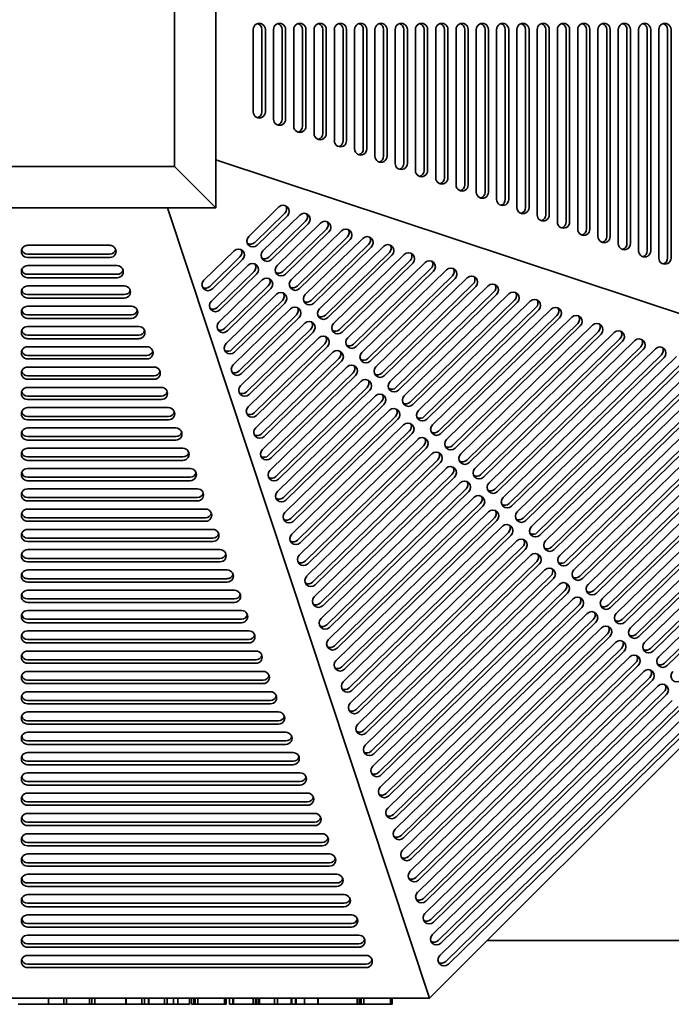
# Model space of a CAD drawing. Header units: millimetres. Extents: x 362 to 1318, y 115 to 1074.
# Tile 3 of 8: x 839 to 1155, y 115 to 593. Entities that reach past the tile are written whole.
import ezdxf

# ---------------------------------------------------------------- set-up
doc = ezdxf.new("R2010")
doc.units = ezdxf.units.MM
doc.header["$LTSCALE"] = 4
doc.layers.add('Krawędzie widoczne(ISO)', color=7, linetype='Continuous', lineweight=35, true_color=0x262659)

msp = doc.modelspace()

# ---------------------------------------------------------------- linework, layer by layer
at = {"layer": 'Krawędzie widoczne(ISO)'}
for p, q in [((934, 501.5), (934, 689.5)), ((914, 669.5), (914, 521.5)), ((952.23, 548.11), (952.23, 588.11)), ((956.47, 588.11), (956.47, 548.11)), ((958.15, 588.11), (958.15, 548.11)), ((962.09, 544.61), (962.09, 588.11)), ((966.33, 588.11), (966.33, 544.61)), ((968.01, 588.11), (968.01, 544.61)), ((971.95, 541.11), (971.95, 588.11)), ((976.18, 588.11), (976.18, 541.11)), ((977.86, 588.11), (977.86, 541.11)), ((981.81, 537.61), (981.81, 588.11)), ((986.04, 588.11), (986.04, 537.61)), ((987.72, 588.11), (987.72, 537.61)), ((991.67, 534.11), (991.67, 588.11)), ((995.9, 588.11), (995.9, 534.11)), ((997.58, 588.11), (997.58, 534.11)), ((1001.52, 530.11), (1001.52, 588.11)), ((1005.76, 588.11), (1005.76, 530.11)), ((1007.44, 588.11), (1007.44, 530.11)), ((1011.38, 526.61), (1011.38, 588.11)), ((1015.61, 588.11), (1015.61, 526.61)), ((1017.3, 588.11), (1017.3, 526.61)), ((1021.24, 523.11), (1021.24, 588.11)), ((1025.47, 588.11), (1025.47, 523.11)), ((1027.15, 588.11), (1027.15, 523.11)), ((1031.1, 519.61), (1031.1, 588.11)), ((1035.33, 588.11), (1035.33, 519.61)), ((1037.01, 588.11), (1037.01, 519.61)), ((1040.95, 516.11), (1040.95, 588.11)), ((1045.19, 588.11), (1045.19, 516.11)), ((1046.87, 588.11), (1046.87, 516.11)), ((1050.81, 512.61), (1050.81, 588.11)), ((1055.04, 588.11), (1055.04, 512.61)), ((1056.73, 588.11), (1056.73, 512.61)), ((1060.67, 509.11), (1060.67, 588.11)), ((1064.9, 588.11), (1064.9, 509.11)), ((1066.58, 588.11), (1066.58, 509.11)), ((1070.53, 505.61), (1070.53, 588.11)), ((1074.76, 588.11), (1074.76, 505.61)), ((1076.44, 588.11), (1076.44, 505.61)), ((1080.38, 501.61), (1080.38, 588.11)), ((1084.62, 588.11), (1084.62, 501.61)), ((1086.3, 588.11), (1086.3, 501.61)), ((1090.24, 498.11), (1090.24, 588.11)), ((1094.48, 588.11), (1094.48, 498.11)), ((1096.16, 588.11), (1096.16, 498.11)), ((1100.1, 494.61), (1100.1, 588.11)), ((1104.33, 588.11), (1104.33, 494.61)), ((1106.01, 588.11), (1106.01, 494.61)), ((1109.96, 491.11), (1109.96, 588.11)), ((1114.19, 588.11), (1114.19, 491.11)), ((1115.87, 588.11), (1115.87, 491.11)), ((1119.81, 487.61), (1119.81, 588.11)), ((1124.05, 588.11), (1124.05, 487.61)), ((1125.73, 588.11), (1125.73, 487.61)), ((1129.67, 484.11), (1129.67, 588.11)), ((1133.91, 588.11), (1133.91, 484.11)), ((1135.59, 588.11), (1135.59, 484.11)), ((1139.53, 480.61), (1139.53, 588.11)), ((1143.76, 588.11), (1143.76, 480.61)), ((1145.44, 588.11), (1145.44, 480.61)), ((1149.39, 477.11), (1149.39, 588.11)), ((1153.62, 588.11), (1153.62, 477.11)), ((1155.3, 588.11), (1155.3, 477.11)), ((914, 521.5), (766, 521.5)), ((934, 501.5), (914, 521.5)), ((934, 524.85), (1318, 397.51)), ((746, 501.5), (934, 501.5)), ((1037.99, 117.5), (910.66, 501.5)), ((950.09, 487.59), (964.76, 501.91)), ((967.62, 498.94), (952.95, 484.62)), ((968.88, 497.68), (954.21, 483.36)), ((956.96, 480.54), (974.85, 498)), ((977.71, 495.04), (959.82, 477.58)), ((978.97, 493.78), (961.08, 476.32)), ((963.83, 473.5), (984.94, 494.1)), ((987.8, 491.13), (966.69, 470.53)), ((989.06, 489.87), (967.95, 469.27)), ((970.7, 466.45), (995.17, 490.34)), ((842.6, 483.27), (882.6, 483.27)), ((998.04, 487.37), (973.56, 463.49)), ((999.3, 486.11), (974.82, 462.23)), ((977.57, 459.41), (1005.48, 486.64)), ((1008.34, 483.68), (980.43, 456.44)), ((882.6, 479.04), (842.6, 479.04)), ((928.26, 466.29), (942.93, 480.61)), ((1009.6, 482.42), (981.69, 455.18)), ((984.44, 452.36), (1015.57, 482.74)), ((1018.43, 479.77), (987.3, 449.4)), ((1019.69, 478.51), (988.56, 448.14)), ((991.3, 445.32), (1025.66, 478.84)), ((882.6, 477.36), (842.6, 477.36)), ((945.79, 477.64), (931.12, 463.32)), ((947.05, 476.38), (932.38, 462.06)), ((1028.52, 475.87), (994.17, 442.35)), ((1029.78, 474.61), (995.43, 441.09)), ((998.17, 438.27), (1035.75, 474.94)), ((842.6, 473.41), (886.1, 473.41)), ((886.1, 469.18), (842.6, 469.18)), ((931.91, 456.1), (949.8, 473.56)), ((952.66, 470.59), (934.77, 453.14)), ((953.92, 469.33), (936.03, 451.87)), ((1038.61, 471.97), (1001.03, 435.3)), ((1039.87, 470.71), (1002.29, 434.04)), ((1005.04, 431.23), (1046.2, 471.38)), ((886.1, 467.5), (842.6, 467.5)), ((935.56, 445.91), (956.67, 466.52)), ((1049.06, 468.42), (1007.9, 428.26)), ((1050.32, 467.16), (1009.16, 427)), ((1011.91, 424.18), (1056.29, 467.48)), ((1059.15, 464.51), (1014.77, 421.21)), ((842.6, 463.55), (889.6, 463.55)), ((889.6, 459.32), (842.6, 459.32)), ((959.53, 463.55), (938.42, 442.95)), ((939.06, 435.59), (963.54, 459.47)), ((960.79, 462.29), (939.68, 441.69)), ((1060.41, 463.25), (1016.03, 419.95)), ((1018.78, 417.14), (1066.38, 463.58)), ((1069.24, 460.61), (1021.64, 414.17)), ((1070.5, 459.35), (1022.9, 412.91)), ((1025.65, 410.09), (1076.47, 459.67)), ((889.6, 457.64), (842.6, 457.64)), ((966.4, 456.5), (941.92, 432.62)), ((967.66, 455.24), (943.18, 431.36)), ((1079.33, 456.71), (1028.51, 407.12)), ((1080.59, 455.45), (1029.77, 405.86)), ((1032.52, 403.04), (1086.91, 456.12)), ((842.6, 453.7), (893.1, 453.7)), ((942.5, 425.19), (970.41, 452.42)), ((1089.78, 453.15), (1035.38, 400.08)), ((1091.04, 451.89), (1036.64, 398.82)), ((1039.39, 396), (1097, 452.22)), ((893.1, 449.46), (842.6, 449.46)), ((893.1, 447.78), (842.6, 447.78)), ((973.27, 449.46), (945.36, 422.22)), ((946.14, 415), (977.28, 445.38)), ((974.53, 448.2), (946.62, 420.96)), ((1099.87, 449.25), (1042.25, 393.03)), ((1101.13, 447.99), (1043.51, 391.77)), ((1046.26, 388.95), (1107.09, 448.31)), ((1109.96, 445.35), (1049.12, 385.99)), ((842.6, 443.84), (896.6, 443.84)), ((980.14, 442.41), (949, 412.03)), ((981.4, 441.15), (950.26, 410.77)), ((1111.22, 444.09), (1050.38, 384.73)), ((1053.13, 381.91), (1117.18, 444.41)), ((1120.04, 441.44), (1055.99, 378.94)), ((1121.31, 440.18), (1057.25, 377.68)), ((1059.99, 374.86), (1127.63, 440.86)), ((896.6, 439.61), (842.6, 439.61)), ((896.6, 437.92), (842.6, 437.92)), ((949.79, 404.81), (984.15, 438.33)), ((987.01, 435.37), (952.65, 401.84)), ((1130.49, 437.89), (1062.86, 371.9)), ((1131.75, 436.63), (1064.12, 370.63)), ((1066.86, 367.82), (1137.72, 436.96)), ((842.6, 433.98), (900.6, 433.98)), ((953.44, 394.62), (991.02, 431.29)), ((988.27, 434.11), (953.91, 400.58)), ((1140.58, 433.99), (1069.72, 364.85)), ((1141.84, 432.73), (1070.99, 363.59)), ((1073.73, 360.77), (1147.81, 433.05)), ((900.6, 429.75), (842.6, 429.75)), ((900.6, 428.07), (842.6, 428.07)), ((993.88, 428.32), (956.3, 391.66)), ((995.14, 427.06), (957.56, 390.4)), ((1150.67, 430.09), (1076.59, 357.8)), ((1151.93, 428.82), (1077.85, 356.54)), ((1080.6, 353.73), (1158.04, 429.29)), ((1160.91, 426.32), (1083.46, 350.76)), ((842.6, 424.12), (904.1, 424.12)), ((956.73, 384.09), (997.88, 424.24)), ((1000.75, 421.28), (959.59, 381.12)), ((1162.17, 425.06), (1084.72, 349.5)), ((1087.47, 346.68), (1168.35, 425.6)), ((1171.21, 422.63), (1090.33, 343.71)), ((1172.47, 421.37), (1091.59, 342.45)), ((1094.34, 339.63), (1178.44, 421.69)), ((904.1, 419.89), (842.6, 419.89)), ((904.1, 418.21), (842.6, 418.21)), ((960.38, 373.9), (1004.75, 417.2)), ((1002.01, 420.02), (960.85, 379.86)), ((1181.3, 418.73), (1097.2, 336.67)), ((1182.56, 417.47), (1098.46, 335.41)), ((1101.21, 332.59), (1188.53, 417.79)), ((842.6, 414.27), (907.6, 414.27)), ((1007.62, 414.23), (963.24, 370.93)), ((1008.88, 412.97), (964.5, 369.67)), ((1191.39, 414.82), (1104.07, 329.62)), ((1192.65, 413.56), (1105.33, 328.36)), ((1108.1, 325.57), (1198.64, 413.91)), ((907.6, 410.03), (842.6, 410.03)), ((907.6, 408.35), (842.6, 408.35)), ((964.03, 363.71), (1011.62, 410.15)), ((1014.48, 407.18), (966.89, 360.74)), ((1201.48, 410.92), (1110.97, 322.6)), ((1202.74, 409.66), (1112.23, 321.34)), ((1114.97, 318.52), (1208.76, 410.03)), ((1211.62, 407.07), (1117.83, 315.56)), ((842.6, 404.41), (911.1, 404.41)), ((967.68, 353.52), (1018.49, 403.11)), ((1015.74, 405.92), (968.15, 359.48)), ((1212.88, 405.81), (1119.09, 314.3)), ((1121.84, 311.48), (1218.88, 406.16)), ((1221.74, 403.19), (1124.7, 308.51)), ((1223, 401.93), (1125.96, 307.25)), ((1128.71, 304.43), (1228.99, 402.28)), ((911.1, 400.18), (842.6, 400.18)), ((911.1, 398.49), (842.6, 398.49)), ((1021.35, 400.14), (970.54, 350.55)), ((1022.61, 398.88), (971.8, 349.29)), ((1318, 397.51), (1037.99, 117.5)), ((1231.85, 399.31), (1131.57, 301.47)), ((1233.11, 398.05), (1132.83, 300.2)), ((1135.58, 297.39), (1239.11, 398.4)), ((842.6, 394.55), (914.6, 394.55)), ((970.97, 342.98), (1025.36, 396.06)), ((1028.22, 393.09), (973.83, 340.02)), ((1241.97, 395.44), (1138.44, 294.42)), ((1243.23, 394.17), (1139.7, 293.16)), ((1142.45, 290.34), (1249.22, 394.52)), ((914.6, 390.32), (842.6, 390.32)), ((914.6, 388.64), (842.6, 388.64)), ((974.61, 332.8), (1032.23, 389.01)), ((1029.48, 391.83), (975.09, 338.76)), ((1252.08, 391.56), (1145.31, 287.37)), ((1253.34, 390.3), (1146.57, 286.11)), ((1149.32, 283.3), (1259.34, 390.65)), ((1262.2, 387.68), (1152.18, 280.33)), ((842.6, 384.69), (918.1, 384.69)), ((1035.09, 386.05), (977.47, 329.83)), ((1036.35, 384.79), (978.74, 328.57)), ((1263.46, 386.42), (1153.44, 279.07)), ((918.1, 380.46), (842.6, 380.46)), ((918.1, 378.78), (842.6, 378.78)), ((978.26, 322.61), (1039.1, 381.97)), ((1041.96, 379), (981.12, 319.64)), ((842.6, 374.84), (921.6, 374.84)), ((981.91, 312.42), (1045.97, 374.92)), ((1043.22, 377.74), (982.38, 318.38)), ((921.6, 370.6), (842.6, 370.6)), ((921.6, 368.92), (842.6, 368.92)), ((1048.83, 371.96), (984.77, 309.45)), ((1050.09, 370.7), (986.03, 308.19)), ((842.6, 364.98), (925.1, 364.98)), ((985.2, 301.88), (1052.84, 367.88)), ((1055.7, 364.91), (988.06, 298.92)), ((1056.96, 363.65), (989.32, 297.66)), ((925.1, 360.75), (842.6, 360.75)), ((925.1, 359.06), (842.6, 359.06)), ((988.85, 291.69), (1059.71, 360.83)), ((842.6, 355.12), (929.1, 355.12)), ((1062.57, 357.87), (991.71, 288.73)), ((1063.83, 356.61), (992.97, 287.47)), ((929.1, 350.89), (842.6, 350.89)), ((992.5, 281.51), (1066.58, 353.79)), ((1069.44, 350.82), (995.36, 278.54)), ((1070.7, 349.56), (996.62, 277.28)), ((929.1, 349.21), (842.6, 349.21)), ((842.6, 345.26), (932.6, 345.26)), ((996, 271.18), (1073.44, 346.74)), ((932.6, 341.03), (842.6, 341.03)), ((1076.31, 343.77), (998.86, 268.21)), ((999.44, 260.78), (1080.31, 339.7)), ((1077.57, 342.51), (1000.12, 266.95)), ((932.6, 339.35), (842.6, 339.35)), ((842.6, 335.41), (936.1, 335.41)), ((1083.17, 336.73), (1002.3, 257.81)), ((1084.44, 335.47), (1003.56, 256.55)), ((936.1, 331.17), (842.6, 331.17)), ((1003.08, 250.59), (1087.18, 332.65)), ((936.1, 329.49), (842.6, 329.49)), ((842.6, 325.55), (939.6, 325.55)), ((1090.04, 329.68), (1005.95, 247.63)), ((1006.73, 240.4), (1094.05, 325.61)), ((1091.3, 328.42), (1007.21, 246.36)), ((939.6, 321.31), (842.6, 321.31)), ((1096.91, 322.64), (1009.59, 237.44)), ((1098.17, 321.38), (1010.85, 236.18)), ((939.6, 319.63), (842.6, 319.63)), ((1010.35, 230.19), (1100.89, 318.53)), ((842.6, 315.69), (943.1, 315.69)), ((943.1, 311.46), (842.6, 311.46)), ((1103.76, 315.57), (1013.24, 227.25)), ((1013.98, 219.98), (1107.76, 311.49)), ((1105.02, 314.31), (1014.5, 225.99)), ((943.1, 309.78), (842.6, 309.78)), ((1110.63, 308.52), (1016.84, 217.01)), ((1111.89, 307.26), (1018.1, 215.75)), ((842.6, 305.83), (946.6, 305.83)), ((946.6, 301.6), (842.6, 301.6)), ((1017.6, 209.76), (1114.63, 304.44)), ((1117.49, 301.48), (1020.46, 206.8)), ((946.6, 299.92), (842.6, 299.92)), ((1021.22, 199.55), (1121.5, 297.4)), ((1118.75, 300.22), (1021.72, 205.54)), ((842.6, 295.97), (950.1, 295.97)), ((1124.36, 294.43), (1024.08, 196.58)), ((1125.62, 293.17), (1025.34, 195.32)), ((950.1, 291.74), (842.6, 291.74)), ((950.1, 290.06), (842.6, 290.06)), ((1024.84, 189.34), (1128.37, 290.35)), ((1131.23, 287.39), (1027.71, 186.37)), ((842.6, 286.12), (953.6, 286.12)), ((1028.47, 179.12), (1135.24, 283.31)), ((1132.49, 286.12), (1028.97, 185.11)), ((953.6, 281.88), (842.6, 281.88)), ((953.6, 280.2), (842.6, 280.2)), ((1138.1, 280.34), (1031.33, 176.16)), ((1139.36, 279.08), (1032.59, 174.9)), ((842.6, 276.26), (957.1, 276.26)), ((1032.09, 168.91), (1142.11, 276.26)), ((1144.97, 273.29), (1034.95, 165.94)), ((957.1, 272.03), (842.6, 272.03)), ((957.1, 270.35), (842.6, 270.35)), ((1035.71, 158.7), (1148.98, 269.22)), ((1146.23, 272.03), (1036.21, 164.68)), ((842.6, 266.4), (960.6, 266.4)), ((1151.84, 266.25), (1038.57, 155.73)), ((1153.1, 264.99), (1039.83, 154.47)), ((960.6, 262.17), (842.6, 262.17)), ((960.6, 260.49), (842.6, 260.49)), ((1039.33, 148.48), (1155.85, 262.17)), ((1158.71, 259.2), (1042.19, 145.52)), ((842.6, 256.54), (964.6, 256.54)), ((1042.96, 138.27), (1162.72, 255.12)), ((1159.97, 257.94), (1043.45, 144.26)), ((964.6, 252.31), (842.6, 252.31)), ((964.6, 250.63), (842.6, 250.63)), ((1165.58, 252.16), (1045.82, 135.3)), ((1166.84, 250.9), (1047.08, 134.04)), ((842.6, 246.69), (968.1, 246.69)), ((968.1, 242.45), (842.6, 242.45)), ((968.1, 240.77), (842.6, 240.77)), ((842.6, 236.83), (971.6, 236.83)), ((971.6, 232.6), (842.6, 232.6)), ((971.6, 230.91), (842.6, 230.91)), ((842.6, 226.97), (975.1, 226.97)), ((975.1, 222.74), (842.6, 222.74)), ((975.1, 221.06), (842.6, 221.06)), ((842.6, 217.11), (978.66, 217.11)), ((978.66, 212.88), (842.6, 212.88)), ((978.66, 211.2), (842.6, 211.2)), ((842.6, 207.26), (982.22, 207.26)), ((982.22, 203.02), (842.6, 203.02)), ((982.22, 201.34), (842.6, 201.34)), ((842.6, 197.4), (985.78, 197.4)), ((985.78, 193.17), (842.6, 193.17)), ((985.78, 191.48), (842.6, 191.48)), ((842.6, 187.54), (989.34, 187.54)), ((989.34, 183.31), (842.6, 183.31)), ((989.34, 181.63), (842.6, 181.63)), ((842.6, 177.68), (992.9, 177.68)), ((992.9, 173.45), (842.6, 173.45)), ((992.9, 171.77), (842.6, 171.77)), ((842.6, 167.83), (996.46, 167.83)), ((996.46, 163.59), (842.6, 163.59)), ((996.46, 161.91), (842.6, 161.91)), ((842.6, 157.97), (1000.02, 157.97)), ((1000.02, 153.73), (842.6, 153.73)), ((1000.02, 152.05), (842.6, 152.05)), ((842.6, 148.11), (1003.57, 148.11)), ((1003.57, 143.88), (842.6, 143.88)), ((1285, 145.5), (1065.99, 145.5)), ((1003.57, 142.2), (842.6, 142.2)), ((842.6, 138.25), (1007.13, 138.25)), ((1007.13, 134.02), (842.6, 134.02)), ((1007.13, 132.34), (842.6, 132.34)), ((1037.99, 117.5), (642.01, 117.5)), ((852.7, 117.5), (852.7, 114.5)), ((860.15, 117.5), (860.15, 114.5)), ((861.55, 117.5), (861.55, 114.5)), ((872.63, 117.5), (872.63, 114.5)), ((872.68, 117.5), (872.68, 114.5)), ((873.78, 117.5), (873.78, 114.5)), ((875.3, 117.5), (875.3, 114.5)), ((890.3, 117.5), (890.3, 114.5)), ((890.49, 117.5), (890.49, 114.5)), ((898.09, 117.5), (898.09, 114.5)), ((899.47, 117.5), (899.47, 114.5)), ((901.38, 117.5), (901.38, 114.5)), ((901.57, 117.5), (901.57, 114.5)), ((909.05, 117.5), (909.05, 114.5)), ((910.37, 117.5), (910.37, 114.5)), ((913.53, 117.5), (913.53, 114.5)), ((915.62, 117.5), (915.62, 114.5)), ((921.23, 117.5), (921.23, 114.5)), ((922.24, 117.5), (922.24, 114.5)), ((923.31, 117.5), (923.31, 114.5)), ((924.02, 117.5), (924.02, 114.5)), ((925.35, 117.5), (925.35, 114.5)), ((938.31, 117.5), (938.31, 114.5)), ((939.12, 117.5), (939.12, 114.5)), ((940.76, 117.5), (940.76, 114.5)), ((942.31, 117.5), (942.31, 114.5)), ((942.73, 117.5), (942.73, 114.5)), ((952.21, 117.5), (952.21, 114.5)), ((953.41, 117.5), (953.41, 114.5)), ((954, 117.5), (954, 114.5)), ((955.03, 117.5), (955.03, 114.5)), ((955.23, 117.5), (955.23, 114.5)), ((962.63, 117.5), (962.63, 114.5)), ((964.1, 117.5), (964.1, 114.5)), ((970.74, 117.5), (970.74, 114.5)), ((971.06, 117.5), (971.06, 114.5)), ((972.82, 117.5), (972.82, 114.5)), ((973.12, 117.5), (973.12, 114.5)), ((977.16, 117.5), (977.16, 114.5)), ((983.66, 117.5), (983.66, 114.5)), ((983.75, 117.5), (983.75, 114.5)), ((1002.7, 117.5), (1002.7, 114.5)), ((1002.85, 117.5), (1002.85, 114.5)), ((1003.93, 117.5), (1003.93, 114.5)), ((1004.64, 117.5), (1004.64, 114.5)), ((1005.96, 117.5), (1005.96, 114.5)), ((1018.93, 117.5), (1018.93, 114.5)), ((1019.74, 117.5), (1019.74, 114.5)), ((852.7, 114.5), (838.02, 114.5)), ((860.15, 114.5), (852.7, 114.5)), ((861.55, 114.5), (860.15, 114.5)), ((863.07, 114.5), (861.55, 114.5)), ((869.66, 114.5), (863.07, 114.5)), ((872.63, 114.5), (869.66, 114.5)), ((872.68, 114.5), (872.63, 114.5)), ((873.78, 114.5), (872.68, 114.5)), ((875.3, 114.5), (873.78, 114.5)), ((887.33, 114.5), (875.3, 114.5)), ((890.3, 114.5), (887.33, 114.5)), ((890.49, 114.5), (890.3, 114.5)), ((898.09, 114.5), (890.49, 114.5)), ((899.47, 114.5), (898.09, 114.5)), ((899.93, 114.5), (899.47, 114.5)), ((901.38, 114.5), (899.93, 114.5)), ((901.57, 114.5), (901.38, 114.5)), ((909.05, 114.5), (901.57, 114.5)), ((910.37, 114.5), (909.05, 114.5)), ((913.53, 114.5), (910.37, 114.5)), ((915.62, 114.5), (913.53, 114.5)), ((921.23, 114.5), (915.62, 114.5)), ((923.31, 114.5), (922.24, 114.5)), ((924.02, 114.5), (923.31, 114.5)), ((925.35, 114.5), (924.02, 114.5)), ((931.97, 114.5), (925.35, 114.5)), ((935.32, 114.5), (931.97, 114.5)), ((936.92, 114.5), (935.32, 114.5)), ((938.31, 114.5), (936.92, 114.5)), ((939.12, 114.5), (938.31, 114.5)), ((941.38, 114.5), (940.76, 114.5)), ((942.31, 114.5), (941.38, 114.5)), ((942.73, 114.5), (942.31, 114.5)), ((952.21, 114.5), (942.73, 114.5)), ((953.41, 114.5), (952.21, 114.5)), ((954, 114.5), (953.41, 114.5)), ((955.03, 114.5), (954, 114.5)), ((955.23, 114.5), (955.03, 114.5)), ((962.63, 114.5), (955.23, 114.5)), ((964.1, 114.5), (962.63, 114.5)), ((966.21, 114.5), (964.1, 114.5)), ((968.71, 114.5), (966.21, 114.5)), ((970.74, 114.5), (968.71, 114.5)), ((971.48, 114.5), (971.06, 114.5)), ((972.82, 114.5), (971.48, 114.5)), ((973.12, 114.5), (972.82, 114.5)), ((977.16, 114.5), (973.12, 114.5)), ((980.4, 114.5), (977.16, 114.5)), ((983.66, 114.5), (980.4, 114.5)), ((998.93, 114.5), (983.75, 114.5)), ((1002.7, 114.5), (998.93, 114.5)), ((1003.93, 114.5), (1002.85, 114.5)), ((1004.64, 114.5), (1003.93, 114.5)), ((1005.96, 114.5), (1004.64, 114.5)), ((1012.58, 114.5), (1005.96, 114.5)), ((1015.94, 114.5), (1012.58, 114.5)), ((1017.53, 114.5), (1015.94, 114.5)), ((1018.93, 114.5), (1017.53, 114.5)), ((1019.74, 114.5), (1018.93, 114.5))]:
    msp.add_line(p, q, dxfattribs=at)
for centre, major_axis, ratio, start_param, end_param in [((955.19, 588.11), (0, 3), 0.985764, 4.712389, 7.853982), ((953.51, 588.11), (0, 3), 0.985764, 4.712389, 5.994943), ((965.05, 588.11), (0, 3), 0.985764, 4.712389, 7.853982), ((963.37, 588.11), (0, 3), 0.985764, 4.712389, 5.994943), ((974.91, 588.11), (0, 3), 0.985764, 4.712389, 7.853982), ((973.23, 588.11), (0, 3), 0.985764, 4.712389, 5.994943), ((984.77, 588.11), (0, 3), 0.985764, 4.712389, 7.853982), ((983.08, 588.11), (0, 3), 0.985764, 4.712389, 5.994943), ((994.62, 588.11), (0, 3), 0.985764, 4.712389, 7.853982), ((992.94, 588.11), (0, 3), 0.985764, 4.712389, 5.994943), ((1004.48, 588.11), (0, 3), 0.985764, 4.712389, 7.853982), ((1002.8, 588.11), (0, 3), 0.985764, 4.712389, 5.994943), ((1014.34, 588.11), (0, 3), 0.985764, 4.712389, 7.853982), ((1012.66, 588.11), (0, 3), 0.985764, 4.712389, 5.994943), ((1024.2, 588.11), (0, 3), 0.985764, 4.712389, 7.853982), ((1022.51, 588.11), (0, 3), 0.985764, 4.712389, 5.994943), ((1034.05, 588.11), (0, 3), 0.985764, 4.712389, 7.853982), ((1032.37, 588.11), (0, 3), 0.985764, 4.712389, 5.994943), ((1043.91, 588.11), (0, 3), 0.985764, 4.712389, 7.853982), ((1042.23, 588.11), (0, 3), 0.985764, 4.712389, 5.994943), ((1053.77, 588.11), (0, 3), 0.985764, 4.712389, 7.853982), ((1052.09, 588.11), (0, 3), 0.985764, 4.712389, 5.994943), ((1063.63, 588.11), (0, 3), 0.985764, 4.712389, 7.853982), ((1061.94, 588.11), (0, 3), 0.985764, 4.712389, 5.994943), ((1073.48, 588.11), (0, 3), 0.985764, 4.712389, 7.853982), ((1071.8, 588.11), (0, 3), 0.985764, 4.712389, 5.994943), ((1083.34, 588.11), (0, 3), 0.985764, 4.712389, 7.853982), ((1081.66, 588.11), (0, 3), 0.985764, 4.712389, 5.994943), ((1093.2, 588.11), (0, 3), 0.985764, 4.712389, 7.853982), ((1091.52, 588.11), (0, 3), 0.985764, 4.712389, 5.994943), ((1103.06, 588.11), (0, 3), 0.985764, 4.712389, 7.853982), ((1101.38, 588.11), (0, 3), 0.985764, 4.712389, 5.994943), ((1112.91, 588.11), (0, 3), 0.985764, 4.712389, 7.853982), ((1111.23, 588.11), (0, 3), 0.985764, 4.712389, 5.994943), ((1122.77, 588.11), (0, 3), 0.985764, 4.712389, 7.853982), ((1121.09, 588.11), (0, 3), 0.985764, 4.712389, 5.994943), ((1132.63, 588.11), (0, 3), 0.985764, 4.712389, 7.853982), ((1130.95, 588.11), (0, 3), 0.985764, 4.712389, 5.994943), ((1142.49, 588.11), (0, 3), 0.985764, 4.712389, 7.853982), ((1140.81, 588.11), (0, 3), 0.985764, 4.712389, 5.994943), ((1152.34, 588.11), (0, 3), 0.985764, 4.712389, 7.853982), ((1150.66, 588.11), (0, 3), 0.985764, 4.712389, 5.994943), ((955.19, 548.11), (0, -3), 0.985764, 4.712389, 7.853982), ((953.51, 548.11), (0, -3), 0.985764, 0.288243, 1.570796), ((965.05, 544.61), (0, -3), 0.985764, 4.712389, 7.853982), ((963.37, 544.61), (0, -3), 0.985764, 0.288243, 1.570796), ((974.91, 541.11), (0, -3), 0.985764, 4.712389, 7.853982), ((973.23, 541.11), (0, -3), 0.985764, 0.288243, 1.570796), ((984.77, 537.61), (0, -3), 0.985764, 4.712389, 7.853982), ((983.08, 537.61), (0, -3), 0.985764, 0.288243, 1.570796), ((994.62, 534.11), (0, -3), 0.985764, 4.712389, 7.853982), ((992.94, 534.11), (0, -3), 0.985764, 0.288243, 1.570796), ((1004.48, 530.11), (0, -3), 0.985764, 4.712389, 7.853982), ((1002.8, 530.11), (0, -3), 0.985764, 0.288243, 1.570796), ((1014.34, 526.61), (0, -3), 0.985764, 4.712389, 7.853982), ((1012.66, 526.61), (0, -3), 0.985764, 0.288243, 1.570796), ((1024.2, 523.11), (0, -3), 0.985764, 4.712389, 7.853982), ((1022.51, 523.11), (0, -3), 0.985764, 0.288243, 1.570796), ((1034.05, 519.61), (0, -3), 0.985764, 4.712389, 7.853982), ((1032.37, 519.61), (0, -3), 0.985764, 0.288243, 1.570796), ((1043.91, 516.11), (0, -3), 0.985764, 4.712389, 7.853982), ((1042.23, 516.11), (0, -3), 0.985764, 0.288243, 1.570796), ((1053.77, 512.61), (0, -3), 0.985764, 4.712389, 7.853982), ((1052.09, 512.61), (0, -3), 0.985764, 0.288243, 1.570796), ((1063.63, 509.11), (0, -3), 0.985764, 4.712389, 7.853982), ((1061.94, 509.11), (0, -3), 0.985764, 0.288243, 1.570796), ((966.82, 499.79), (2.12, 2.12), 0.983987, 4.699911, 7.841503), ((965.56, 501.05), (2.12, 2.12), 0.983987, 4.699911, 5.976498), ((1073.48, 505.61), (0, -3), 0.985764, 4.712389, 7.853982), ((1071.8, 505.61), (0, -3), 0.985764, 0.288243, 1.570796), ((976.91, 495.89), (2.12, 2.12), 0.983987, 4.699911, 7.841503), ((975.65, 497.15), (2.12, 2.12), 0.983987, 4.699911, 5.976498), ((1083.34, 501.61), (0, -3), 0.985764, 4.712389, 7.853982), ((1081.66, 501.61), (0, -3), 0.985764, 0.288243, 1.570796), ((1093.2, 498.11), (0, -3), 0.985764, 4.712389, 7.853982), ((1091.52, 498.11), (0, -3), 0.985764, 0.288243, 1.570796), ((987, 491.99), (2.12, 2.12), 0.983987, 4.699911, 7.841503), ((985.74, 493.25), (2.12, 2.12), 0.983987, 4.699911, 5.976498), ((1103.06, 494.61), (0, -3), 0.985764, 4.712389, 7.853982), ((1101.38, 494.61), (0, -3), 0.985764, 0.288243, 1.570796), ((997.24, 488.22), (2.12, 2.12), 0.983987, 4.699911, 7.841503), ((995.98, 489.48), (2.12, 2.12), 0.983987, 4.699911, 5.976498), ((1112.91, 491.11), (0, -3), 0.985764, 4.712389, 7.853982), ((1111.23, 491.11), (0, -3), 0.985764, 0.288243, 1.570796), ((842.6, 480.31), (-3, 0), 0.985764, 4.712389, 7.853982), ((882.6, 480.31), (3, 0), 0.985764, 4.712389, 7.853982), ((952.15, 485.48), (-2.12, -2.12), 0.983987, 4.699911, 7.841503), ((950.89, 486.74), (-2.12, -2.12), 0.983987, 0.306688, 1.558318), ((1007.54, 484.53), (2.12, 2.12), 0.983987, 4.699911, 7.841503), ((1006.28, 485.79), (2.12, 2.12), 0.983987, 4.699911, 5.976498), ((1017.63, 480.63), (2.12, 2.12), 0.983987, 4.699911, 7.841503), ((1016.37, 481.89), (2.12, 2.12), 0.983987, 4.699911, 5.976498), ((1122.77, 487.61), (0, -3), 0.985764, 4.712389, 7.853982), ((1121.09, 487.61), (0, -3), 0.985764, 0.288243, 1.570796), ((1132.63, 484.11), (0, -3), 0.985764, 4.712389, 7.853982), ((1130.95, 484.11), (0, -3), 0.985764, 0.288243, 1.570796), ((842.6, 481.99), (-3, 0), 0.985764, 0.288243, 1.570796), ((882.6, 481.99), (3, 0), 0.985764, 4.712389, 5.994943), ((944.99, 478.49), (2.12, 2.12), 0.983987, 4.699911, 7.841503), ((943.73, 479.75), (2.12, 2.12), 0.983987, 4.699911, 5.976498), ((959.02, 478.43), (-2.12, -2.12), 0.983987, 4.699911, 7.841503), ((1027.72, 476.73), (2.12, 2.12), 0.983987, 4.699911, 7.841503), ((1026.46, 477.99), (2.12, 2.12), 0.983987, 4.699911, 5.976498), ((1142.49, 480.61), (0, -3), 0.985764, 4.712389, 7.853982), ((1140.81, 480.61), (0, -3), 0.985764, 0.288243, 1.570796), ((951.86, 471.45), (2.12, 2.12), 0.983987, 4.699911, 7.841503), ((950.6, 472.71), (2.12, 2.12), 0.983987, 4.699911, 5.976498), ((957.76, 479.69), (-2.12, -2.12), 0.983987, 0.306688, 1.558318), ((1037.81, 472.82), (2.12, 2.12), 0.983987, 4.699911, 7.841503), ((1036.55, 474.08), (2.12, 2.12), 0.983987, 4.699911, 5.976498), ((1152.34, 477.11), (0, -3), 0.985764, 4.712389, 7.853982), ((1150.66, 477.11), (0, -3), 0.985764, 0.288243, 1.570796), ((842.6, 470.46), (-3, 0), 0.985764, 4.712389, 7.853982), ((842.6, 472.14), (-3, 0), 0.985764, 0.288243, 1.570796), ((886.1, 470.46), (3, 0), 0.985764, 4.712389, 7.853982), ((886.1, 472.14), (3, 0), 0.985764, 4.712389, 5.994943), ((965.89, 471.39), (-2.12, -2.12), 0.983987, 4.699911, 7.841503), ((964.63, 472.65), (-2.12, -2.12), 0.983987, 0.306688, 1.558318), ((1048.26, 469.27), (2.12, 2.12), 0.983987, 4.699911, 7.841503), ((1047, 470.53), (2.12, 2.12), 0.983987, 4.699911, 5.976498), ((930.32, 464.18), (-2.12, -2.12), 0.983987, 4.699911, 7.841503), ((958.73, 464.4), (2.12, 2.12), 0.983987, 4.699911, 7.841503), ((957.47, 465.66), (2.12, 2.12), 0.983987, 4.699911, 5.976498), ((972.76, 464.34), (-2.12, -2.12), 0.983987, 4.699911, 7.841503), ((1058.35, 465.37), (2.12, 2.12), 0.983987, 4.699911, 7.841503), ((1057.09, 466.63), (2.12, 2.12), 0.983987, 4.699911, 5.976498), ((1068.44, 461.46), (2.12, 2.12), 0.983987, 4.699911, 7.841503), ((1067.18, 462.72), (2.12, 2.12), 0.983987, 4.699911, 5.976498), ((842.6, 460.6), (-3, 0), 0.985764, 4.712389, 7.853982), ((842.6, 462.28), (-3, 0), 0.985764, 0.288243, 1.570796), ((889.6, 460.6), (3, 0), 0.985764, 4.712389, 7.853982), ((889.6, 462.28), (3, 0), 0.985764, 4.712389, 5.994943), ((929.06, 465.44), (-2.12, -2.12), 0.983987, 0.306688, 1.558318), ((965.6, 457.36), (2.12, 2.12), 0.983987, 4.699911, 7.841503), ((964.34, 458.62), (2.12, 2.12), 0.983987, 4.699911, 5.976498), ((971.5, 465.6), (-2.12, -2.12), 0.983987, 0.306688, 1.558318), ((979.63, 457.29), (-2.12, -2.12), 0.983987, 4.699911, 7.841503), ((1078.53, 457.56), (2.12, 2.12), 0.983987, 4.699911, 7.841503), ((1077.27, 458.82), (2.12, 2.12), 0.983987, 4.699911, 5.976498), ((933.97, 453.99), (-2.12, -2.12), 0.983987, 4.699911, 7.841503), ((978.37, 458.56), (-2.12, -2.12), 0.983987, 0.306688, 1.558318), ((1088.97, 454.01), (2.12, 2.12), 0.983987, 4.699911, 7.841503), ((1087.71, 455.27), (2.12, 2.12), 0.983987, 4.699911, 5.976498), ((842.6, 450.74), (-3, 0), 0.985764, 4.712389, 7.853982), ((842.6, 452.42), (-3, 0), 0.985764, 0.288243, 1.570796), ((893.1, 450.74), (3, 0), 0.985764, 4.712389, 7.853982), ((893.1, 452.42), (3, 0), 0.985764, 4.712389, 5.994943), ((932.71, 455.25), (-2.12, -2.12), 0.983987, 0.306688, 1.558318), ((972.47, 450.31), (2.12, 2.12), 0.983987, 4.699911, 7.841503), ((971.21, 451.57), (2.12, 2.12), 0.983987, 4.699911, 5.976498), ((986.5, 450.25), (-2.12, -2.12), 0.983987, 4.699911, 7.841503), ((1099.06, 450.1), (2.12, 2.12), 0.983987, 4.699911, 7.841503), ((1097.8, 451.36), (2.12, 2.12), 0.983987, 4.699911, 5.976498), ((937.62, 443.8), (-2.12, -2.12), 0.983987, 4.699911, 7.841503), ((979.34, 443.27), (2.12, 2.12), 0.983987, 4.699911, 7.841503), ((978.08, 444.53), (2.12, 2.12), 0.983987, 4.699911, 5.976498), ((985.24, 451.51), (-2.12, -2.12), 0.983987, 0.306688, 1.558318), ((993.36, 443.2), (-2.12, -2.12), 0.983987, 4.699911, 7.841503), ((1109.15, 446.2), (2.12, 2.12), 0.983987, 4.699911, 7.841503), ((1107.89, 447.46), (2.12, 2.12), 0.983987, 4.699911, 5.976498), ((1119.24, 442.3), (2.12, 2.12), 0.983987, 4.699911, 7.841503), ((1117.98, 443.56), (2.12, 2.12), 0.983987, 4.699911, 5.976498), ((842.6, 440.88), (-3, 0), 0.985764, 4.712389, 7.853982), ((842.6, 442.56), (-3, 0), 0.985764, 0.288243, 1.570796), ((896.6, 440.88), (3, 0), 0.985764, 4.712389, 7.853982), ((896.6, 442.56), (3, 0), 0.985764, 4.712389, 5.994943), ((936.36, 445.06), (-2.12, -2.12), 0.983987, 0.306688, 1.558318), ((992.1, 444.46), (-2.12, -2.12), 0.983987, 0.306688, 1.558318), ((1129.69, 438.74), (2.12, 2.12), 0.983987, 4.699911, 7.841503), ((1128.43, 440), (2.12, 2.12), 0.983987, 4.699911, 5.976498), ((941.12, 433.47), (-2.12, -2.12), 0.983987, 4.699911, 7.841503), ((986.21, 436.22), (2.12, 2.12), 0.983987, 4.699911, 7.841503), ((984.95, 437.48), (2.12, 2.12), 0.983987, 4.699911, 5.976498), ((1000.23, 436.16), (-2.12, -2.12), 0.983987, 4.699911, 7.841503), ((1139.78, 434.84), (2.12, 2.12), 0.983987, 4.699911, 7.841503), ((1138.52, 436.1), (2.12, 2.12), 0.983987, 4.699911, 5.976498), ((842.6, 431.02), (-3, 0), 0.985764, 4.712389, 7.853982), ((842.6, 432.71), (-3, 0), 0.985764, 0.288243, 1.570796), ((900.6, 431.02), (3, 0), 0.985764, 4.712389, 7.853982), ((900.6, 432.71), (3, 0), 0.985764, 4.712389, 5.994943), ((939.86, 434.73), (-2.12, -2.12), 0.983987, 0.306688, 1.558318), ((993.08, 429.17), (2.12, 2.12), 0.983987, 4.699911, 7.841503), ((991.82, 430.43), (2.12, 2.12), 0.983987, 4.699911, 5.976498), ((998.97, 437.42), (-2.12, -2.12), 0.983987, 0.306688, 1.558318), ((1007.1, 429.11), (-2.12, -2.12), 0.983987, 4.699911, 7.841503), ((1149.87, 430.94), (2.12, 2.12), 0.983987, 4.699911, 7.841503), ((1148.61, 432.2), (2.12, 2.12), 0.983987, 4.699911, 5.976498), ((1005.84, 430.37), (-2.12, -2.12), 0.983987, 0.306688, 1.558318), ((842.6, 421.17), (-3, 0), 0.985764, 4.712389, 7.853982), ((842.6, 422.85), (-3, 0), 0.985764, 0.288243, 1.570796), ((904.1, 421.17), (3, 0), 0.985764, 4.712389, 7.853982), ((904.1, 422.85), (3, 0), 0.985764, 4.712389, 5.994943), ((944.56, 423.07), (-2.12, -2.12), 0.983987, 4.699911, 7.841503), ((943.3, 424.33), (-2.12, -2.12), 0.983987, 0.306688, 1.558318), ((999.95, 422.13), (2.12, 2.12), 0.983987, 4.699911, 7.841503), ((998.69, 423.39), (2.12, 2.12), 0.983987, 4.699911, 5.976498), ((1013.97, 422.07), (-2.12, -2.12), 0.983987, 4.699911, 7.841503), ((1012.71, 423.33), (-2.12, -2.12), 0.983987, 0.306688, 1.558318), ((1006.81, 415.08), (2.12, 2.12), 0.983987, 4.699911, 7.841503), ((1005.55, 416.34), (2.12, 2.12), 0.983987, 4.699911, 5.976498), ((1020.84, 415.02), (-2.12, -2.12), 0.983987, 4.699911, 7.841503), ((842.6, 411.31), (-3, 0), 0.985764, 4.712389, 7.853982), ((842.6, 412.99), (-3, 0), 0.985764, 0.288243, 1.570796), ((907.6, 411.31), (3, 0), 0.985764, 4.712389, 7.853982), ((907.6, 412.99), (3, 0), 0.985764, 4.712389, 5.994943), ((948.2, 412.89), (-2.12, -2.12), 0.983987, 4.699911, 7.841503), ((946.94, 414.15), (-2.12, -2.12), 0.983987, 0.306688, 1.558318), ((1019.58, 416.28), (-2.12, -2.12), 0.983987, 0.306688, 1.558318), ((1013.68, 408.04), (2.12, 2.12), 0.983987, 4.699911, 7.841503), ((1012.42, 409.3), (2.12, 2.12), 0.983987, 4.699911, 5.976498), ((1027.71, 407.98), (-2.12, -2.12), 0.983987, 4.699911, 7.841503), ((1026.45, 409.24), (-2.12, -2.12), 0.983987, 0.306688, 1.558318), ((842.6, 401.45), (-3, 0), 0.985764, 4.712389, 7.853982), ((842.6, 403.13), (-3, 0), 0.985764, 0.288243, 1.570796), ((911.1, 401.45), (3, 0), 0.985764, 4.712389, 7.853982), ((911.1, 403.13), (3, 0), 0.985764, 4.712389, 5.994943), ((951.85, 402.7), (-2.12, -2.12), 0.983987, 4.699911, 7.841503), ((1020.55, 400.99), (2.12, 2.12), 0.983987, 4.699911, 7.841503), ((1019.29, 402.25), (2.12, 2.12), 0.983987, 4.699911, 5.976498), ((1034.58, 400.93), (-2.12, -2.12), 0.983987, 4.699911, 7.841503), ((950.59, 403.96), (-2.12, -2.12), 0.983987, 0.306688, 1.558318), ((1027.42, 393.95), (2.12, 2.12), 0.983987, 4.699911, 7.841503), ((1033.32, 402.19), (-2.12, -2.12), 0.983987, 0.306688, 1.558318), ((842.6, 391.59), (-3, 0), 0.985764, 4.712389, 7.853982), ((842.6, 393.28), (-3, 0), 0.985764, 0.288243, 1.570796), ((914.6, 391.59), (3, 0), 0.985764, 4.712389, 7.853982), ((914.6, 393.28), (3, 0), 0.985764, 4.712389, 5.994943), ((955.5, 392.51), (-2.12, -2.12), 0.983987, 4.699911, 7.841503), ((1026.16, 395.21), (2.12, 2.12), 0.983987, 4.699911, 5.976498), ((1041.45, 393.88), (-2.12, -2.12), 0.983987, 4.699911, 7.841503), ((1040.19, 395.15), (-2.12, -2.12), 0.983987, 0.306688, 1.558318), ((954.24, 393.77), (-2.12, -2.12), 0.983987, 0.306688, 1.558318), ((1034.29, 386.9), (2.12, 2.12), 0.983987, 4.699911, 7.841503), ((1033.03, 388.16), (2.12, 2.12), 0.983987, 4.699911, 5.976498), ((1048.32, 386.84), (-2.12, -2.12), 0.983987, 4.699911, 7.841503), ((842.6, 381.74), (-3, 0), 0.985764, 4.712389, 7.853982), ((918.1, 381.74), (3, 0), 0.985764, 4.712389, 7.853982), ((958.79, 381.97), (-2.12, -2.12), 0.983987, 4.699911, 7.841503), ((1041.16, 379.86), (2.12, 2.12), 0.983987, 4.699911, 7.841503), ((1047.06, 388.1), (-2.12, -2.12), 0.983987, 0.306688, 1.558318), ((842.6, 383.42), (-3, 0), 0.985764, 0.288243, 1.570796), ((918.1, 383.42), (3, 0), 0.985764, 4.712389, 5.994943), ((957.53, 383.23), (-2.12, -2.12), 0.983987, 0.306688, 1.558318), ((1039.9, 381.12), (2.12, 2.12), 0.983987, 4.699911, 5.976498), ((1055.19, 379.79), (-2.12, -2.12), 0.983987, 4.699911, 7.841503), ((1053.93, 381.05), (-2.12, -2.12), 0.983987, 0.306688, 1.558318), ((842.6, 371.88), (-3, 0), 0.985764, 4.712389, 7.853982), ((921.6, 371.88), (3, 0), 0.985764, 4.712389, 7.853982), ((962.44, 371.78), (-2.12, -2.12), 0.983987, 4.699911, 7.841503), ((1048.03, 372.81), (2.12, 2.12), 0.983987, 4.699911, 7.841503), ((1046.77, 374.07), (2.12, 2.12), 0.983987, 4.699911, 5.976498), ((1062.06, 372.75), (-2.12, -2.12), 0.983987, 4.699911, 7.841503), ((842.6, 373.56), (-3, 0), 0.985764, 0.288243, 1.570796), ((921.6, 373.56), (3, 0), 0.985764, 4.712389, 5.994943), ((961.18, 373.04), (-2.12, -2.12), 0.983987, 0.306688, 1.558318), ((1054.9, 365.76), (2.12, 2.12), 0.983987, 4.699911, 7.841503), ((1053.64, 367.02), (2.12, 2.12), 0.983987, 4.699911, 5.976498), ((1060.8, 374.01), (-2.12, -2.12), 0.983987, 0.306688, 1.558318), ((842.6, 362.02), (-3, 0), 0.985764, 4.712389, 7.853982), ((925.1, 362.02), (3, 0), 0.985764, 4.712389, 7.853982), ((966.09, 361.6), (-2.12, -2.12), 0.983987, 4.699911, 7.841503), ((1068.92, 365.7), (-2.12, -2.12), 0.983987, 4.699911, 7.841503), ((1067.66, 366.96), (-2.12, -2.12), 0.983987, 0.306688, 1.558318), ((842.6, 363.7), (-3, 0), 0.985764, 0.288243, 1.570796), ((925.1, 363.7), (3, 0), 0.985764, 4.712389, 5.994943), ((964.83, 362.86), (-2.12, -2.12), 0.983987, 0.306688, 1.558318), ((1061.77, 358.72), (2.12, 2.12), 0.983987, 4.699911, 7.841503), ((1060.51, 359.98), (2.12, 2.12), 0.983987, 4.699911, 5.976498), ((1075.79, 358.66), (-2.12, -2.12), 0.983987, 4.699911, 7.841503), ((842.6, 352.16), (-3, 0), 0.985764, 4.712389, 7.853982), ((929.1, 352.16), (3, 0), 0.985764, 4.712389, 7.853982), ((1068.64, 351.67), (2.12, 2.12), 0.983987, 4.699911, 7.841503), ((1067.38, 352.93), (2.12, 2.12), 0.983987, 4.699911, 5.976498), ((1074.53, 359.92), (-2.12, -2.12), 0.983987, 0.306688, 1.558318), ((842.6, 353.84), (-3, 0), 0.985764, 0.288243, 1.570796), ((929.1, 353.84), (3, 0), 0.985764, 4.712389, 5.994943), ((969.74, 351.41), (-2.12, -2.12), 0.983987, 4.699911, 7.841503), ((968.48, 352.67), (-2.12, -2.12), 0.983987, 0.306688, 1.558318), ((1082.66, 351.61), (-2.12, -2.12), 0.983987, 4.699911, 7.841503), ((1081.4, 352.87), (-2.12, -2.12), 0.983987, 0.306688, 1.558318), ((842.6, 342.31), (-3, 0), 0.985764, 4.712389, 7.853982), ((932.6, 342.31), (3, 0), 0.985764, 4.712389, 7.853982), ((1075.51, 344.63), (2.12, 2.12), 0.983987, 4.699911, 7.841503), ((1074.24, 345.89), (2.12, 2.12), 0.983987, 4.699911, 5.976498), ((1089.53, 344.57), (-2.12, -2.12), 0.983987, 4.699911, 7.841503), ((842.6, 343.99), (-3, 0), 0.985764, 0.288243, 1.570796), ((932.6, 343.99), (3, 0), 0.985764, 4.712389, 5.994943), ((973.03, 340.87), (-2.12, -2.12), 0.983987, 4.699911, 7.841503), ((971.77, 342.13), (-2.12, -2.12), 0.983987, 0.306688, 1.558318), ((1082.37, 337.58), (2.12, 2.12), 0.983987, 4.699911, 7.841503), ((1081.11, 338.84), (2.12, 2.12), 0.983987, 4.699911, 5.976498), ((1088.27, 345.83), (-2.12, -2.12), 0.983987, 0.306688, 1.558318), ((842.6, 332.45), (-3, 0), 0.985764, 4.712389, 7.853982), ((936.1, 332.45), (3, 0), 0.985764, 4.712389, 7.853982), ((1096.4, 337.52), (-2.12, -2.12), 0.983987, 4.699911, 7.841503), ((1095.14, 338.78), (-2.12, -2.12), 0.983987, 0.306688, 1.558318), ((842.6, 334.13), (-3, 0), 0.985764, 0.288243, 1.570796), ((936.1, 334.13), (3, 0), 0.985764, 4.712389, 5.994943), ((976.67, 330.68), (-2.12, -2.12), 0.983987, 4.699911, 7.841503), ((1089.24, 330.54), (2.12, 2.12), 0.983987, 4.699911, 7.841503), ((1087.98, 331.8), (2.12, 2.12), 0.983987, 4.699911, 5.976498), ((1103.27, 330.48), (-2.12, -2.12), 0.983987, 4.699911, 7.841503), ((842.6, 322.59), (-3, 0), 0.985764, 4.712389, 7.853982), ((939.6, 322.59), (3, 0), 0.985764, 4.712389, 7.853982), ((975.41, 331.94), (-2.12, -2.12), 0.983987, 0.306688, 1.558318), ((1096.11, 323.49), (2.12, 2.12), 0.983987, 4.699911, 7.841503), ((1094.85, 324.75), (2.12, 2.12), 0.983987, 4.699911, 5.976498), ((1102.01, 331.74), (-2.12, -2.12), 0.983987, 0.306688, 1.558318), ((1110.16, 323.45), (-2.12, -2.12), 0.983987, 4.699911, 7.841503), ((842.6, 324.27), (-3, 0), 0.985764, 0.288243, 1.570796), ((939.6, 324.27), (3, 0), 0.985764, 4.712389, 5.994943), ((980.32, 320.49), (-2.12, -2.12), 0.983987, 4.699911, 7.841503), ((1108.9, 324.72), (-2.12, -2.12), 0.983987, 0.306688, 1.558318), ((979.06, 321.75), (-2.12, -2.12), 0.983987, 0.306688, 1.558318), ((1102.96, 316.42), (2.12, 2.12), 0.983987, 4.699911, 7.841503), ((1101.7, 317.68), (2.12, 2.12), 0.983987, 4.699911, 5.976498), ((1117.03, 316.41), (-2.12, -2.12), 0.983987, 4.699911, 7.841503), ((842.6, 312.73), (-3, 0), 0.985764, 4.712389, 7.853982), ((842.6, 314.41), (-3, 0), 0.985764, 0.288243, 1.570796), ((943.1, 312.73), (3, 0), 0.985764, 4.712389, 7.853982), ((943.1, 314.41), (3, 0), 0.985764, 4.712389, 5.994943), ((983.97, 310.31), (-2.12, -2.12), 0.983987, 4.699911, 7.841503), ((1109.82, 309.38), (2.12, 2.12), 0.983987, 4.699911, 7.841503), ((1108.56, 310.64), (2.12, 2.12), 0.983987, 4.699911, 5.976498), ((1115.77, 317.67), (-2.12, -2.12), 0.983987, 0.306688, 1.558318), ((1123.9, 309.36), (-2.12, -2.12), 0.983987, 4.699911, 7.841503), ((982.71, 311.57), (-2.12, -2.12), 0.983987, 0.306688, 1.558318), ((1122.64, 310.62), (-2.12, -2.12), 0.983987, 0.306688, 1.558318), ((842.6, 302.88), (-3, 0), 0.985764, 4.712389, 7.853982), ((842.6, 304.56), (-3, 0), 0.985764, 0.288243, 1.570796), ((946.6, 302.88), (3, 0), 0.985764, 4.712389, 7.853982), ((946.6, 304.56), (3, 0), 0.985764, 4.712389, 5.994943), ((987.26, 299.77), (-2.12, -2.12), 0.983987, 4.699911, 7.841503), ((1116.69, 302.33), (2.12, 2.12), 0.983987, 4.699911, 7.841503), ((1115.43, 303.59), (2.12, 2.12), 0.983987, 4.699911, 5.976498), ((1130.77, 302.32), (-2.12, -2.12), 0.983987, 4.699911, 7.841503), ((1129.51, 303.58), (-2.12, -2.12), 0.983987, 0.306688, 1.558318), ((986, 301.03), (-2.12, -2.12), 0.983987, 0.306688, 1.558318), ((1123.56, 295.28), (2.12, 2.12), 0.983987, 4.699911, 7.841503), ((1122.3, 296.54), (2.12, 2.12), 0.983987, 4.699911, 5.976498), ((1137.64, 295.27), (-2.12, -2.12), 0.983987, 4.699911, 7.841503), ((842.6, 293.02), (-3, 0), 0.985764, 4.712389, 7.853982), ((842.6, 294.7), (-3, 0), 0.985764, 0.288243, 1.570796), ((950.1, 293.02), (3, 0), 0.985764, 4.712389, 7.853982), ((950.1, 294.7), (3, 0), 0.985764, 4.712389, 5.994943), ((1136.38, 296.53), (-2.12, -2.12), 0.983987, 0.306688, 1.558318), ((990.91, 289.58), (-2.12, -2.12), 0.983987, 4.699911, 7.841503), ((989.65, 290.84), (-2.12, -2.12), 0.983987, 0.306688, 1.558318), ((1130.43, 288.24), (2.12, 2.12), 0.983987, 4.699911, 7.841503), ((1129.17, 289.5), (2.12, 2.12), 0.983987, 4.699911, 5.976498), ((1144.51, 288.23), (-2.12, -2.12), 0.983987, 4.699911, 7.841503), ((1143.25, 289.49), (-2.12, -2.12), 0.983987, 0.306688, 1.558318), ((842.6, 283.16), (-3, 0), 0.985764, 4.712389, 7.853982), ((842.6, 284.84), (-3, 0), 0.985764, 0.288243, 1.570796), ((953.6, 283.16), (3, 0), 0.985764, 4.712389, 7.853982), ((953.6, 284.84), (3, 0), 0.985764, 4.712389, 5.994943), ((1137.3, 281.19), (2.12, 2.12), 0.983987, 4.699911, 7.841503), ((1136.04, 282.45), (2.12, 2.12), 0.983987, 4.699911, 5.976498), ((1151.38, 281.18), (-2.12, -2.12), 0.983987, 4.699911, 7.841503), ((994.56, 279.39), (-2.12, -2.12), 0.983987, 4.699911, 7.841503), ((993.3, 280.65), (-2.12, -2.12), 0.983987, 0.306688, 1.558318), ((1150.12, 282.44), (-2.12, -2.12), 0.983987, 0.306688, 1.558318), ((842.6, 273.3), (-3, 0), 0.985764, 4.712389, 7.853982), ((842.6, 274.98), (-3, 0), 0.985764, 0.288243, 1.570796), ((957.1, 273.3), (3, 0), 0.985764, 4.712389, 7.853982), ((957.1, 274.98), (3, 0), 0.985764, 4.712389, 5.994943), ((1144.17, 274.15), (2.12, 2.12), 0.983987, 4.699911, 7.841503), ((1142.91, 275.41), (2.12, 2.12), 0.983987, 4.699911, 5.976498), ((1158.25, 274.14), (-2.12, -2.12), 0.983987, 4.699911, 7.841503), ((998.06, 269.06), (-2.12, -2.12), 0.983987, 4.699911, 7.841503), ((996.8, 270.32), (-2.12, -2.12), 0.983987, 0.306688, 1.558318), ((1151.04, 267.1), (2.12, 2.12), 0.983987, 4.699911, 7.841503), ((1149.78, 268.36), (2.12, 2.12), 0.983987, 4.699911, 5.976498), ((842.6, 263.44), (-3, 0), 0.985764, 4.712389, 7.853982), ((842.6, 265.13), (-3, 0), 0.985764, 0.288243, 1.570796), ((960.6, 263.44), (3, 0), 0.985764, 4.712389, 7.853982), ((960.6, 265.13), (3, 0), 0.985764, 4.712389, 5.994943), ((1001.5, 258.67), (-2.12, -2.12), 0.983987, 4.699911, 7.841503), ((842.6, 253.59), (-3, 0), 0.985764, 4.712389, 7.853982), ((842.6, 255.27), (-3, 0), 0.985764, 0.288243, 1.570796), ((964.6, 253.59), (3, 0), 0.985764, 4.712389, 7.853982), ((964.6, 255.27), (3, 0), 0.985764, 4.712389, 5.994943), ((1000.24, 259.93), (-2.12, -2.12), 0.983987, 0.306688, 1.558318), ((1005.14, 248.48), (-2.12, -2.12), 0.983987, 4.699911, 7.841503), ((842.6, 243.73), (-3, 0), 0.985764, 4.712389, 7.853982), ((842.6, 245.41), (-3, 0), 0.985764, 0.288243, 1.570796), ((968.1, 243.73), (3, 0), 0.985764, 4.712389, 7.853982), ((968.1, 245.41), (3, 0), 0.985764, 4.712389, 5.994943), ((1003.88, 249.74), (-2.12, -2.12), 0.983987, 0.306688, 1.558318), ((1008.79, 238.29), (-2.12, -2.12), 0.983987, 4.699911, 7.841503), ((842.6, 233.87), (-3, 0), 0.985764, 4.712389, 7.853982), ((842.6, 235.55), (-3, 0), 0.985764, 0.288243, 1.570796), ((971.6, 233.87), (3, 0), 0.985764, 4.712389, 7.853982), ((971.6, 235.55), (3, 0), 0.985764, 4.712389, 5.994943), ((1007.53, 239.55), (-2.12, -2.12), 0.983987, 0.306688, 1.558318), ((1012.42, 228.08), (-2.12, -2.12), 0.983987, 4.699911, 7.853587), ((842.6, 224.01), (-3, 0), 0.985764, 4.712389, 7.853982), ((842.6, 225.7), (-3, 0), 0.985764, 0.288243, 1.570796), ((975.1, 224.01), (3, 0), 0.985764, 4.712389, 7.853982), ((975.1, 225.7), (3, 0), 0.985764, 4.712389, 5.994943), ((1011.16, 229.34), (-2.12, -2.12), 0.983987, 0.306676, 1.570402), ((842.6, 214.16), (-3, 0), 0.985764, 4.712389, 7.853982), ((978.66, 214.16), (3, 0), 0.985764, 4.712389, 7.853982), ((1016.04, 217.86), (-2.12, -2.12), 0.983987, 4.699911, 7.841503), ((1014.78, 219.12), (-2.12, -2.12), 0.983987, 0.306688, 1.558318), ((842.6, 215.84), (-3, 0), 0.985764, 0.288243, 1.570796), ((978.66, 215.84), (3, 0), 0.985764, 4.712389, 5.994943), ((842.6, 204.3), (-3, 0), 0.985764, 4.712389, 7.853982), ((982.22, 204.3), (3, 0), 0.985764, 4.712389, 7.853982), ((1019.66, 207.65), (-2.12, -2.12), 0.983987, 4.699911, 7.841503), ((1018.4, 208.91), (-2.12, -2.12), 0.983987, 0.306688, 1.558318), ((842.6, 205.98), (-3, 0), 0.985764, 0.288243, 1.570796), ((982.22, 205.98), (3, 0), 0.985764, 4.712389, 5.994943), ((842.6, 194.44), (-3, 0), 0.985764, 4.712389, 7.853982), ((985.78, 194.44), (3, 0), 0.985764, 4.712389, 7.853982), ((1023.28, 197.44), (-2.12, -2.12), 0.983987, 4.699911, 7.841503), ((1022.02, 198.7), (-2.12, -2.12), 0.983987, 0.306688, 1.558318), ((842.6, 196.12), (-3, 0), 0.985764, 0.288243, 1.570796), ((985.78, 196.12), (3, 0), 0.985764, 4.712389, 5.994943), ((842.6, 184.58), (-3, 0), 0.985764, 4.712389, 7.853982), ((989.34, 184.58), (3, 0), 0.985764, 4.712389, 7.853982), ((1026.9, 187.22), (-2.12, -2.12), 0.983987, 4.699911, 7.841503), ((842.6, 186.26), (-3, 0), 0.985764, 0.288243, 1.570796), ((989.34, 186.26), (3, 0), 0.985764, 4.712389, 5.994943), ((1025.64, 188.48), (-2.12, -2.12), 0.983987, 0.306688, 1.558318), ((842.6, 174.73), (-3, 0), 0.985764, 4.712389, 7.853982), ((992.9, 174.73), (3, 0), 0.985764, 4.712389, 7.853982), ((1030.53, 177.01), (-2.12, -2.12), 0.983987, 4.699911, 7.841503), ((842.6, 176.41), (-3, 0), 0.985764, 0.288243, 1.570796), ((992.9, 176.41), (3, 0), 0.985764, 4.712389, 5.994943), ((1029.27, 178.27), (-2.12, -2.12), 0.983987, 0.306688, 1.558318), ((842.6, 164.87), (-3, 0), 0.985764, 4.712389, 7.853982), ((996.46, 164.87), (3, 0), 0.985764, 4.712389, 7.853982), ((1034.15, 166.8), (-2.12, -2.12), 0.983987, 4.699911, 7.841503), ((842.6, 166.55), (-3, 0), 0.985764, 0.288243, 1.570796), ((996.46, 166.55), (3, 0), 0.985764, 4.712389, 5.994943), ((1032.89, 168.06), (-2.12, -2.12), 0.983987, 0.306688, 1.558318), ((842.6, 155.01), (-3, 0), 0.985764, 4.712389, 7.853982), ((1000.02, 155.01), (3, 0), 0.985764, 4.712389, 7.853982), ((1037.77, 156.58), (-2.12, -2.12), 0.983987, 4.699911, 7.841503), ((842.6, 156.69), (-3, 0), 0.985764, 0.288243, 1.570796), ((1000.02, 156.69), (3, 0), 0.985764, 4.712389, 5.994943), ((1036.51, 157.84), (-2.12, -2.12), 0.983987, 0.306688, 1.558318), ((1041.39, 146.37), (-2.12, -2.12), 0.983987, 4.699911, 7.841503), ((842.6, 145.15), (-3, 0), 0.985764, 4.712389, 7.853982), ((842.6, 146.83), (-3, 0), 0.985764, 0.288243, 1.570796), ((1003.57, 145.15), (3, 0), 0.985764, 4.712389, 7.853982), ((1003.57, 146.83), (3, 0), 0.985764, 4.712389, 5.994943), ((1040.13, 147.63), (-2.12, -2.12), 0.983987, 0.306688, 1.558318), ((842.6, 135.3), (-3, 0), 0.985764, 4.712389, 7.853982), ((842.6, 136.98), (-3, 0), 0.985764, 0.288243, 1.570796), ((1007.13, 135.3), (3, 0), 0.985764, 4.712389, 7.853982), ((1007.13, 136.98), (3, 0), 0.985764, 4.712389, 5.994943), ((1045.02, 136.16), (-2.12, -2.12), 0.983987, 4.699911, 7.841503), ((1043.76, 137.42), (-2.12, -2.12), 0.983987, 0.306688, 1.558318)]:
    msp.add_ellipse(centre, major_axis=major_axis, ratio=ratio, start_param=start_param, end_param=end_param, dxfattribs=at)

doc.saveas('drawing.dxf')
